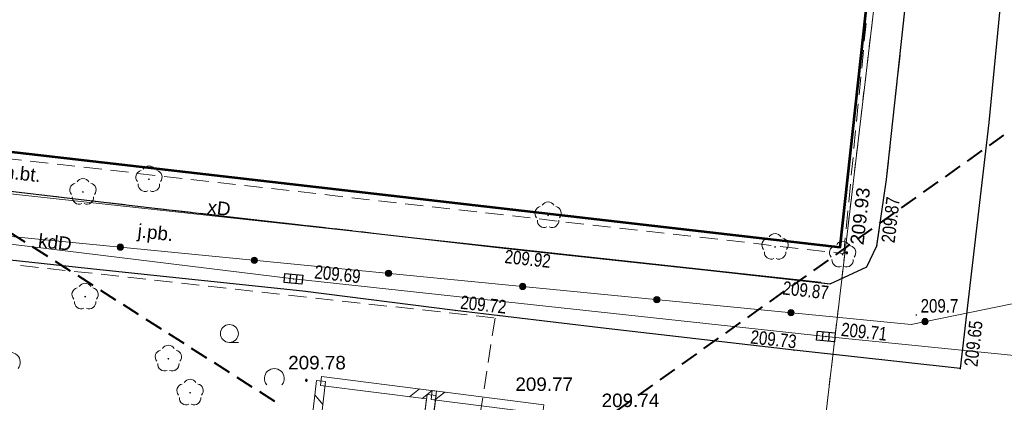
# Model space of a CAD drawing. Header units: metres. Extents: x 7419414 to 7419803, y 5549484 to 5549731.
# Tile 51 of 102: x 7419507 to 7419562, y 5549554 to 5549575. Entities that reach past the tile are written whole.
import ezdxf

# ---------------------------------------------------------------- set-up
doc = ezdxf.new("R2010")
doc.units = ezdxf.units.M
doc.header["$MEASUREMENT"] = 0
doc.layers.get('0').update_dxf_attribs({"color": 250})
for name, color, linetype, lineweight in [('BUUD02_01', 18, 'Continuous', 13), ('EGBU', 7, 'Continuous', 53), ('EGDE', 7, 'Continuous', 13), ('EGUG', 96, 'Continuous', 13), ('KTKR01', 18, 'Continuous', 30), ('LINIE ROZGRANICZAJĄCE MPZP', 212, 'Continuous', 0), ('OBOP02_01', 96, 'Continuous', 13), ('OTKC', 7, 'Continuous', 13), ('OTKC_O', 7, 'Continuous', 13), ('OTKJ_O', 7, 'Continuous', 13), ('OTRS_O', 7, 'Continuous', 13), ('PTTL04', 250, 'Continuous', 0), ('PTTL05', 18, 'Continuous', 13), ('RTPW01', 250, 'Continuous', 0), ('RTPW02', 250, 'Continuous', 0), ('SUKP_O', 36, 'Continuous', 13), ('SUNP', 7, 'Continuous', 13), ('SUNP_O', 7, 'Continuous', 13), ('SUPK_01', 250, 'Continuous', 0)]:
    doc.layers.add(name, color=color, linetype=linetype, lineweight=lineweight)
doc.styles.add('Arial', font='arial.ttf')

# ---------------------------------------------------------------- blocks, each defined once
blk = doc.blocks.new('OBOP02_01_1')
at = {"layer": 'OBOP02_01', "linetype": 'Continuous', "lineweight": 13}
h = blk.add_hatch(color=96, dxfattribs=at)
edge = h.paths.add_edge_path()
edge.add_arc((0, 0), 0.005, 0, 360)
at = {"layer": 'OBOP02_01', "color": 96, "linetype": 'Continuous', "lineweight": 13}
for centre, start, end in [((0, 0.0375), 30.1471, 149.8529), ((-0.0357, 0.0116), 102.1471, 221.8529), ((0.0357, 0.0116), 318.1471, 77.8529), ((-0.022, -0.0303), 174.1472, 293.8529), ((0.022, -0.0303), 246.1471, 5.8529)]:
    blk.add_arc(centre, 0.0375, start, end, dxfattribs=at)
blk = doc.blocks.new('RTPW02')
at = {"layer": 'RTPW02', "linetype": 'Continuous', "lineweight": 13}
h = blk.add_hatch(color=250, dxfattribs=at)
edge = h.paths.add_edge_path()
edge.add_arc((0, 0), 0.0045, 0, 360)
blk = doc.blocks.new('RTPW01')
at = {"layer": 'RTPW01', "linetype": 'Continuous', "lineweight": 13}
h = blk.add_hatch(color=250, dxfattribs=at)
edge = h.paths.add_edge_path()
edge.add_arc((0, 0), 0.0045, 0, 360)
blk = doc.blocks.new('PTTL04_01')
at = {"layer": 'PTTL04', "color": 250, "linetype": 'Continuous', "lineweight": 13}
blk.add_line((-0.125, 0.075), (-0.075, 0.075), dxfattribs=at)
blk.add_arc((0.125, -0.125), 0.055, 320.4788, 219.5212, dxfattribs=at)
at = {"color": 250, "linetype": 'Continuous', "lineweight": 13}
blk.add_wipeout([(-0.075, 0.125), (-0.0751, 0.1281), (-0.0754, 0.1313), (-0.0759, 0.1344), (-0.0766, 0.1374), (-0.0774, 0.1405), (-0.0785, 0.1434), (-0.0798, 0.1463), (-0.0812, 0.1491), (-0.0828, 0.1518), (-0.0845, 0.1544), (-0.0865, 0.1569), (-0.0886, 0.1592), (-0.0908, 0.1614), (-0.0931, 0.1635), (-0.0956, 0.1655), (-0.0982, 0.1672), (-0.1009, 0.1688), (-0.1037, 0.1702), (-0.1066, 0.1715), (-0.1095, 0.1726), (-0.1126, 0.1734), (-0.1156, 0.1741), (-0.1187, 0.1746), (-0.1219, 0.1749), (-0.125, 0.175), (-0.1281, 0.1749), (-0.1313, 0.1746), (-0.1344, 0.1741), (-0.1374, 0.1734), (-0.1405, 0.1726), (-0.1434, 0.1715), (-0.1463, 0.1702), (-0.1491, 0.1688), (-0.1518, 0.1672), (-0.1544, 0.1655), (-0.1569, 0.1635), (-0.1592, 0.1614), (-0.1614, 0.1592), (-0.1635, 0.1569), (-0.1655, 0.1544), (-0.1672, 0.1518), (-0.1688, 0.1491), (-0.1702, 0.1463), (-0.1715, 0.1434), (-0.1726, 0.1405), (-0.1734, 0.1374), (-0.1741, 0.1344), (-0.1746, 0.1313), (-0.1749, 0.1281), (-0.175, 0.125), (-0.1749, 0.1219), (-0.1746, 0.1187), (-0.1741, 0.1156), (-0.1734, 0.1126), (-0.1726, 0.1095), (-0.1715, 0.1066), (-0.1702, 0.1037), (-0.1688, 0.1009), (-0.1672, 0.0982), (-0.1655, 0.0956), (-0.1635, 0.0931), (-0.1614, 0.0908), (-0.1592, 0.0886), (-0.1569, 0.0865), (-0.1544, 0.0845), (-0.1518, 0.0828), (-0.1491, 0.0812), (-0.1463, 0.0798), (-0.1434, 0.0785), (-0.1405, 0.0774), (-0.1374, 0.0766), (-0.1344, 0.0759), (-0.1313, 0.0754), (-0.1281, 0.0751), (-0.125, 0.075), (-0.1219, 0.0751), (-0.1187, 0.0754), (-0.1156, 0.0759), (-0.1126, 0.0766), (-0.1095, 0.0774), (-0.1066, 0.0785), (-0.1037, 0.0798), (-0.1009, 0.0812), (-0.0982, 0.0828), (-0.0956, 0.0845), (-0.0931, 0.0865), (-0.0908, 0.0886), (-0.0886, 0.0908), (-0.0865, 0.0931), (-0.0845, 0.0956), (-0.0828, 0.0982), (-0.0812, 0.1009), (-0.0798, 0.1037), (-0.0785, 0.1066), (-0.0774, 0.1095), (-0.0766, 0.1126), (-0.0759, 0.1156), (-0.0754, 0.1187)], dxfattribs=at).dxf.layer = 'PTTL04'
at = {"layer": 'PTTL04', "color": 250, "linetype": 'Continuous', "lineweight": 13}
blk.add_circle((-0.125, 0.125), 0.05, dxfattribs=at)
blk = doc.blocks.new('RTPW02_1')
at = {"layer": 'RTPW02', "linetype": 'Continuous', "lineweight": 13}
h = blk.add_hatch(color=250, dxfattribs=at)
edge = h.paths.add_edge_path()
edge.add_arc((0, 0), 0.0045, 0, 360)

msp = doc.modelspace()

# ---------------------------------------------------------------- hatches: boundary and pattern name
at = {"linetype": 'Continuous'}
for points in [[(7419553.33, 5549561.965), (7419553.318, 5549561.967), (7419553.307, 5549561.971), (7419553.298, 5549561.978), (7419553.291, 5549561.987), (7419553.287, 5549561.998), (7419553.285, 5549562.01), (7419553.287, 5549562.022), (7419553.291, 5549562.032), (7419553.298, 5549562.042), (7419553.307, 5549562.049), (7419553.318, 5549562.053), (7419553.33, 5549562.055), (7419553.342, 5549562.053), (7419553.352, 5549562.049), (7419553.362, 5549562.042), (7419553.369, 5549562.032), (7419553.373, 5549562.022), (7419553.375, 5549562.01), (7419553.373, 5549561.998), (7419553.369, 5549561.987), (7419553.362, 5549561.978), (7419553.352, 5549561.971), (7419553.342, 5549561.967)], [(7419523.26, 5549554.865), (7419523.248, 5549554.867), (7419523.237, 5549554.871), (7419523.228, 5549554.878), (7419523.221, 5549554.888), (7419523.217, 5549554.898), (7419523.215, 5549554.91), (7419523.217, 5549554.922), (7419523.221, 5549554.933), (7419523.228, 5549554.942), (7419523.237, 5549554.949), (7419523.248, 5549554.953), (7419523.26, 5549554.955), (7419523.272, 5549554.953), (7419523.282, 5549554.949), (7419523.292, 5549554.942), (7419523.299, 5549554.933), (7419523.303, 5549554.922), (7419523.305, 5549554.91), (7419523.303, 5549554.898), (7419523.299, 5549554.888), (7419523.292, 5549554.878), (7419523.282, 5549554.871), (7419523.272, 5549554.867)]]:
    msp.add_hatch(color=0, dxfattribs=at).paths.add_polyline_path(points)
at = {"layer": 'LINIE ROZGRANICZAJĄCE MPZP', "linetype": 'Continuous', "lineweight": 0}
h = msp.add_hatch(color=30, dxfattribs=at)
edge = h.paths.add_edge_path()
edge.add_arc((7419512.904, 5549562.328), 0.17, 0, 360)
h = msp.add_hatch(color=30, dxfattribs=at)
edge = h.paths.add_edge_path()
edge.add_arc((7419520.369, 5549561.598), 0.17, 0, 360)
h = msp.add_hatch(color=30, dxfattribs=at)
edge = h.paths.add_edge_path()
edge.add_arc((7419527.833, 5549560.868), 0.17, 0, 360)
h = msp.add_hatch(color=30, dxfattribs=at)
edge = h.paths.add_edge_path()
edge.add_arc((7419535.297, 5549560.138), 0.17, 0, 360)
h = msp.add_hatch(color=30, dxfattribs=at)
edge = h.paths.add_edge_path()
edge.add_arc((7419542.762, 5549559.408), 0.17, 0, 360)
h = msp.add_hatch(color=30, dxfattribs=at)
edge = h.paths.add_edge_path()
edge.add_arc((7419550.226, 5549558.678), 0.17, 0, 360)
h = msp.add_hatch(color=30, dxfattribs=at)
edge = h.paths.add_edge_path()
edge.add_arc((7419557.678, 5549558.183), 0.17, 0, 360)

# ---------------------------------------------------------------- linework, layer by layer
at = {"color": 150, "linetype": 'Continuous', "lineweight": 40}
for p, q in [((7419506.748, 5549563.171), (7419507.59, 5549562.632)), ((7419508.011, 5549562.362), (7419508.854, 5549561.824)), ((7419509.275, 5549561.554), (7419510.118, 5549561.016)), ((7419510.539, 5549560.746), (7419511.381, 5549560.208)), ((7419511.802, 5549559.938), (7419512.645, 5549559.399)), ((7419513.066, 5549559.13), (7419513.909, 5549558.591)), ((7419514.33, 5549558.322), (7419515.172, 5549557.783)), ((7419515.594, 5549557.514), (7419516.436, 5549556.975)), ((7419516.857, 5549556.706), (7419517.7, 5549556.167)), ((7419520.649, 5549554.282), (7419521.491, 5549553.743))]:
    msp.add_line(p, q, dxfattribs=at)
at = {"color": 0, "linetype": 'Continuous'}
for p, q in [((7419522.341, 5549560.329), (7419522.391, 5549560.826)), ((7419522.689, 5549560.294), (7419522.739, 5549560.791)), ((7419551.976, 5549557.115), (7419552.015, 5549557.613)), ((7419552.325, 5549557.087), (7419552.364, 5549557.585))]:
    msp.add_line(p, q, dxfattribs=at)
at = {"color": 0, "linetype": 'Continuous', "flags": 128}
for points in [[(7419553.285, 5549562.01), (7419553.287, 5549561.998), (7419553.291, 5549561.987), (7419553.298, 5549561.978), (7419553.307, 5549561.971), (7419553.318, 5549561.967), (7419553.33, 5549561.965), (7419553.342, 5549561.967), (7419553.352, 5549561.971), (7419553.362, 5549561.978), (7419553.369, 5549561.987), (7419553.373, 5549561.998), (7419553.375, 5549562.01), (7419553.373, 5549562.022), (7419553.369, 5549562.032), (7419553.362, 5549562.042), (7419553.352, 5549562.049), (7419553.342, 5549562.053), (7419553.33, 5549562.055), (7419553.318, 5549562.053), (7419553.307, 5549562.049), (7419553.298, 5549562.042), (7419553.291, 5549562.032), (7419553.287, 5549562.022), (7419553.285, 5549562.01)], [(7419523.012, 5549560.261), (7419522.017, 5549560.362), (7419522.068, 5549560.859), (7419523.063, 5549560.758), (7419523.012, 5549560.261)], [(7419552.648, 5549557.061), (7419551.652, 5549557.141), (7419551.692, 5549557.639), (7419552.688, 5549557.559), (7419552.648, 5549557.061)], [(7419523.215, 5549554.91), (7419523.217, 5549554.898), (7419523.221, 5549554.888), (7419523.228, 5549554.878), (7419523.237, 5549554.871), (7419523.248, 5549554.867), (7419523.26, 5549554.865), (7419523.272, 5549554.867), (7419523.282, 5549554.871), (7419523.292, 5549554.878), (7419523.299, 5549554.888), (7419523.303, 5549554.898), (7419523.305, 5549554.91), (7419523.303, 5549554.922), (7419523.299, 5549554.933), (7419523.292, 5549554.942), (7419523.282, 5549554.949), (7419523.272, 5549554.953), (7419523.26, 5549554.955), (7419523.248, 5549554.953), (7419523.237, 5549554.949), (7419523.228, 5549554.942), (7419523.221, 5549554.933), (7419523.217, 5549554.922), (7419523.215, 5549554.91)]]:
    msp.add_lwpolyline(points, close=True, dxfattribs=at)
at = {"layer": 'BUUD02_01', "color": 250, "linetype": 'Continuous', "lineweight": 13}
for p, q in [((7419524.039, 5549554.622), (7419524.101, 5549555.118)), ((7419524.318, 5549554.841), (7419523.822, 5549554.899)), ((7419524.17, 5549553.554), (7419523.731, 5549554.108)), ((7419528.999, 5549553.994), (7419529.558, 5549554.427)), ((7419529.7, 5549553.905), (7419530.259, 5549554.338)), ((7419530.478, 5549554.058), (7419529.982, 5549554.122)), ((7419530.198, 5549553.842), (7419530.262, 5549554.338)), ((7419530.402, 5549553.816), (7419530.961, 5549554.249))]:
    msp.add_line(p, q, dxfattribs=at)
at = {"layer": 'BUUD02_01', "color": 250, "linetype": 'Continuous', "lineweight": 13, "flags": 128}
for points in [[(7419524.101, 5549555.118), (7419530.51, 5549554.307), (7419529.466, 5549546.181), (7419522.913, 5549547.003), (7419523.822, 5549554.899)], [(7419524.039, 5549554.622), (7419529.95, 5549553.873), (7419529.034, 5549546.739), (7419523.467, 5549547.437), (7419524.318, 5549554.841)], [(7419530.262, 5549554.338), (7419536.469, 5549553.546), (7419535.457, 5549545.368), (7419528.97, 5549546.246), (7419529.982, 5549554.122)], [(7419530.198, 5549553.842), (7419535.911, 5549553.114), (7419535.023, 5549545.932), (7419529.53, 5549546.674), (7419530.478, 5549554.058)]]:
    msp.add_lwpolyline(points, dxfattribs=at)
at = {"layer": 'EGBU', "color": 250, "linetype": 'Continuous', "lineweight": 53, "flags": 128}
msp.add_lwpolyline([(7419468.83, 5549590.44), (7419466.71, 5549572.26), (7419552.96, 5549562.33), (7419554.97, 5549580.65), (7419468.83, 5549590.44)], close=True, dxfattribs=at)
at = {"layer": 'EGDE', "color": 250, "linetype": 'Continuous', "lineweight": 0, "flags": 128}
for points in [[(7419584.48, 5549588.54), (7419590.93, 5549644.33), (7419562.5, 5549640.55), (7419548.95, 5549525.8), (7419576.9, 5549524.47), (7419583.97, 5549584.15), (7419584.48, 5549588.54)], [(7419562.5, 5549640.55), (7419487.71, 5549630.61), (7419468.08, 5549529.97), (7419483.43, 5549529.18), (7419523.94, 5549526.59), (7419538.19, 5549526.4), (7419548.95, 5549525.8), (7419562.5, 5549640.55)]]:
    msp.add_lwpolyline(points, close=True, dxfattribs=at)
at = {"layer": 'EGUG', "color": 96, "linetype": 'Continuous', "lineweight": 13}
for p, q in [((7419554.758, 5549574.982), (7419554.699, 5549574.485)), ((7419554.699, 5549574.485), (7419554.758, 5549574.982)), ((7419554.64, 5549573.989), (7419554.582, 5549573.492)), ((7419554.582, 5549573.492), (7419554.64, 5549573.989)), ((7419554.523, 5549572.996), (7419554.464, 5549572.499)), ((7419554.464, 5549572.499), (7419554.523, 5549572.996)), ((7419554.406, 5549572.003), (7419554.347, 5549571.506)), ((7419554.347, 5549571.506), (7419554.406, 5549572.003)), ((7419554.288, 5549571.01), (7419554.23, 5549570.513)), ((7419554.23, 5549570.513), (7419554.288, 5549571.01)), ((7419554.171, 5549570.016), (7419554.113, 5549569.52)), ((7419554.113, 5549569.52), (7419554.171, 5549570.016)), ((7419554.054, 5549569.023), (7419553.995, 5549568.527)), ((7419553.995, 5549568.527), (7419554.054, 5549569.023)), ((7419553.937, 5549568.03), (7419553.878, 5549567.534)), ((7419553.878, 5549567.534), (7419553.937, 5549568.03)), ((7419553.819, 5549567.037), (7419553.761, 5549566.541)), ((7419553.761, 5549566.541), (7419553.819, 5549567.037)), ((7419553.702, 5549566.044), (7419553.643, 5549565.547)), ((7419553.643, 5549565.547), (7419553.702, 5549566.044)), ((7419553.585, 5549565.051), (7419553.526, 5549564.554)), ((7419553.526, 5549564.554), (7419553.585, 5549565.051)), ((7419553.468, 5549564.058), (7419553.409, 5549563.561)), ((7419553.409, 5549563.561), (7419553.468, 5549564.058)), ((7419553.35, 5549563.065), (7419553.292, 5549562.568)), ((7419553.292, 5549562.568), (7419553.35, 5549563.065)), ((7419553.233, 5549562.072), (7419553.174, 5549561.575)), ((7419553.174, 5549561.575), (7419553.233, 5549562.072)), ((7419553.116, 5549561.079), (7419553.057, 5549560.582)), ((7419553.057, 5549560.582), (7419553.116, 5549561.079)), ((7419552.999, 5549560.085), (7419552.94, 5549559.589)), ((7419552.94, 5549559.589), (7419552.999, 5549560.085)), ((7419552.881, 5549559.092), (7419552.823, 5549558.596)), ((7419552.823, 5549558.596), (7419552.881, 5549559.092)), ((7419552.764, 5549558.099), (7419552.705, 5549557.603)), ((7419552.705, 5549557.603), (7419552.764, 5549558.099)), ((7419552.647, 5549557.106), (7419552.588, 5549556.61)), ((7419552.588, 5549556.61), (7419552.647, 5549557.106)), ((7419552.529, 5549556.113), (7419552.471, 5549555.616)), ((7419552.471, 5549555.616), (7419552.529, 5549556.113)), ((7419552.412, 5549555.12), (7419552.354, 5549554.623)), ((7419552.354, 5549554.623), (7419552.412, 5549555.12)), ((7419552.295, 5549554.127), (7419552.236, 5549553.63)), ((7419552.236, 5549553.63), (7419552.295, 5549554.127))]:
    msp.add_line(p, q, dxfattribs=at)
at = {"layer": 'KTKR01', "color": 250, "linetype": 'Continuous', "lineweight": 30, "flags": 128}
msp.add_lwpolyline([(7419469.8, 5549569.74), (7419476.51, 5549568.92), (7419488.14, 5549567.69), (7419501.76, 5549566.04), (7419514.66, 5549564.52), (7419534.43, 5549562.26), (7419545.6, 5549561.05), (7419552.41, 5549560.29), (7419554.45, 5549561.23), (7419555, 5549562.41), (7419555.54, 5549566.09), (7419557.1, 5549580.46), (7419556.31, 5549582.24), (7419554.92, 5549583.34), (7419552.95, 5549583.97), (7419551.07, 5549584.17), (7419548.99, 5549583.57), (7419547.91, 5549582)], dxfattribs=at)
at = {"layer": 'LINIE ROZGRANICZAJĄCE MPZP', "color": 1, "linetype": 'Continuous', "lineweight": 40}
for p, q in [((7419561.264, 5549567.993), (7419562.078, 5549568.573)), ((7419560.043, 5549567.122), (7419560.857, 5549567.703)), ((7419558.821, 5549566.252), (7419559.636, 5549566.832)), ((7419557.6, 5549565.381), (7419558.414, 5549565.961)), ((7419556.378, 5549564.51), (7419557.193, 5549565.091)), ((7419555.157, 5549563.64), (7419555.971, 5549564.22)), ((7419553.935, 5549562.769), (7419554.75, 5549563.349)), ((7419552.714, 5549561.898), (7419553.528, 5549562.479)), ((7419551.493, 5549561.028), (7419552.307, 5549561.608)), ((7419550.271, 5549560.157), (7419551.085, 5549560.737)), ((7419549.05, 5549559.286), (7419549.864, 5549559.867)), ((7419547.828, 5549558.416), (7419548.643, 5549558.996)), ((7419546.607, 5549557.545), (7419547.421, 5549558.125)), ((7419545.385, 5549556.674), (7419546.2, 5549557.255)), ((7419544.164, 5549555.804), (7419544.978, 5549556.384)), ((7419542.942, 5549554.933), (7419543.757, 5549555.513)), ((7419541.721, 5549554.062), (7419542.535, 5549554.643)), ((7419540.5, 5549553.192), (7419541.314, 5549553.772))]:
    msp.add_line(p, q, dxfattribs=at)
at = {"layer": 'LINIE ROZGRANICZAJĄCE MPZP', "color": 30, "linetype": 'Continuous', "lineweight": 0}
for centre, radius in [((7419512.904, 5549562.328), 0.175), ((7419512.904, 5549562.328), 0.17), ((7419520.369, 5549561.598), 0.175), ((7419520.369, 5549561.598), 0.17), ((7419527.833, 5549560.868), 0.175), ((7419527.833, 5549560.868), 0.17), ((7419535.297, 5549560.138), 0.175), ((7419535.297, 5549560.138), 0.17), ((7419542.762, 5549559.408), 0.175), ((7419542.762, 5549559.408), 0.17), ((7419550.226, 5549558.678), 0.175), ((7419550.226, 5549558.678), 0.17), ((7419557.678, 5549558.183), 0.175), ((7419557.678, 5549558.183), 0.17)]:
    msp.add_circle(centre, radius, dxfattribs=at)
at = {"layer": 'OTKC', "color": 250, "linetype": 'Continuous', "lineweight": 13}
for p, q in [((7419554.306, 5549573.798), (7419554.403, 5549574.794)), ((7419556.455, 5549574.518), (7419556.347, 5549573.524)), ((7419554.161, 5549572.305), (7419554.258, 5549573.301)), ((7419556.293, 5549573.026), (7419556.185, 5549572.032)), ((7419554.017, 5549570.812), (7419554.113, 5549571.808)), ((7419556.131, 5549571.535), (7419556.023, 5549570.541)), ((7419553.872, 5549569.319), (7419553.969, 5549570.315)), ((7419555.969, 5549570.044), (7419555.861, 5549569.05)), ((7419553.727, 5549567.826), (7419553.824, 5549568.822)), ((7419555.807, 5549568.553), (7419555.699, 5549567.559)), ((7419506.407, 5549567.285), (7419507.401, 5549567.172)), ((7419553.583, 5549566.333), (7419553.679, 5549567.329)), ((7419507.898, 5549567.116), (7419508.891, 5549567.003)), ((7419509.388, 5549566.946), (7419510.382, 5549566.834)), ((7419510.879, 5549566.777), (7419511.872, 5549566.664)), ((7419512.369, 5549566.608), (7419513.363, 5549566.495)), ((7419555.645, 5549567.062), (7419555.54, 5549566.09)), ((7419513.859, 5549566.438), (7419514.853, 5549566.325)), ((7419515.35, 5549566.269), (7419516.343, 5549566.156)), ((7419516.84, 5549566.099), (7419517.834, 5549565.986)), ((7419555.54, 5549566.09), (7419555.415, 5549565.239)), ((7419518.331, 5549565.93), (7419519.324, 5549565.817)), ((7419519.821, 5549565.76), (7419520.815, 5549565.647)), ((7419521.311, 5549565.591), (7419522.305, 5549565.478)), ((7419553.438, 5549564.84), (7419553.535, 5549565.836)), ((7419508.707, 5549565.221), (7419507.713, 5549565.339)), ((7419510.196, 5549565.046), (7419509.203, 5549565.163)), ((7419511.686, 5549564.87), (7419510.693, 5549564.987)), ((7419522.802, 5549565.421), (7419523.795, 5549565.309)), ((7419524.292, 5549565.252), (7419525.286, 5549565.139)), ((7419525.783, 5549565.083), (7419526.776, 5549564.97)), ((7419513.176, 5549564.695), (7419512.183, 5549564.812)), ((7419514.66, 5549564.52), (7419513.672, 5549564.636)), ((7419515.355, 5549564.441), (7419514.66, 5549564.52)), ((7419527.273, 5549564.913), (7419528.267, 5549564.8)), ((7419528.763, 5549564.744), (7419529.757, 5549564.631)), ((7419530.254, 5549564.574), (7419531.247, 5549564.461)), ((7419531.744, 5549564.405), (7419532.738, 5549564.292)), ((7419555.343, 5549564.745), (7419555.197, 5549563.755)), ((7419516.845, 5549564.27), (7419515.852, 5549564.384)), ((7419518.335, 5549564.1), (7419517.342, 5549564.213)), ((7419519.826, 5549563.929), (7419518.832, 5549564.043)), ((7419521.316, 5549563.759), (7419520.322, 5549563.873)), ((7419533.235, 5549564.235), (7419534.228, 5549564.122)), ((7419534.725, 5549564.066), (7419535.719, 5549563.953)), ((7419536.215, 5549563.896), (7419537.209, 5549563.783)), ((7419553.293, 5549563.347), (7419553.39, 5549564.343)), ((7419522.806, 5549563.589), (7419521.813, 5549563.702)), ((7419524.297, 5549563.418), (7419523.303, 5549563.532)), ((7419525.787, 5549563.248), (7419524.793, 5549563.362)), ((7419537.706, 5549563.727), (7419538.699, 5549563.614)), ((7419539.196, 5549563.558), (7419540.19, 5549563.445)), ((7419540.687, 5549563.388), (7419541.68, 5549563.275)), ((7419527.277, 5549563.078), (7419526.284, 5549563.191)), ((7419528.768, 5549562.907), (7419527.774, 5549563.021)), ((7419530.258, 5549562.737), (7419529.264, 5549562.851)), ((7419542.177, 5549563.219), (7419543.171, 5549563.106)), ((7419543.667, 5549563.049), (7419544.661, 5549562.936)), ((7419545.158, 5549562.88), (7419546.151, 5549562.767)), ((7419553.16, 5549561.97), (7419553.245, 5549562.85)), ((7419555.125, 5549563.261), (7419555, 5549562.41)), ((7419531.748, 5549562.567), (7419530.755, 5549562.68)), ((7419533.238, 5549562.396), (7419532.245, 5549562.51)), ((7419534.43, 5549562.26), (7419533.735, 5549562.339)), ((7419535.293, 5549562.167), (7419534.43, 5549562.26)), ((7419546.648, 5549562.71), (7419547.642, 5549562.597)), ((7419548.139, 5549562.541), (7419549.132, 5549562.428)), ((7419549.629, 5549562.371), (7419550.623, 5549562.258)), ((7419551.119, 5549562.202), (7419552.113, 5549562.089)), ((7419555, 5549562.41), (7419554.45, 5549561.23)), ((7419536.784, 5549562.005), (7419535.79, 5549562.113)), ((7419538.275, 5549561.843), (7419537.281, 5549561.951)), ((7419539.766, 5549561.682), (7419538.772, 5549561.79)), ((7419552.61, 5549562.033), (7419553.16, 5549561.97)), ((7419541.258, 5549561.52), (7419540.264, 5549561.628)), ((7419542.749, 5549561.359), (7419541.755, 5549561.467)), ((7419544.24, 5549561.197), (7419543.246, 5549561.305)), ((7419545.6, 5549561.05), (7419544.737, 5549561.143)), ((7419554.45, 5549561.23), (7419553.657, 5549560.865)), ((7419546.52, 5549560.947), (7419545.6, 5549561.05)), ((7419548.011, 5549560.781), (7419547.017, 5549560.892)), ((7419549.502, 5549560.615), (7419548.508, 5549560.725)), ((7419550.993, 5549560.448), (7419549.999, 5549560.559)), ((7419553.203, 5549560.655), (7419552.41, 5549560.29)), ((7419552.41, 5549560.29), (7419551.49, 5549560.393))]:
    msp.add_line(p, q, dxfattribs=at)
at = {"layer": 'PTTL05', "color": 250, "linetype": 'Continuous', "lineweight": 13}
for p, q in [((7419507.362, 5549561.312), (7419508.356, 5549561.201)), ((7419508.853, 5549561.146), (7419509.847, 5549561.036)), ((7419510.344, 5549560.98), (7419511.338, 5549560.87)), ((7419511.834, 5549560.815), (7419512.828, 5549560.704)), ((7419513.325, 5549560.649), (7419514.319, 5549560.539)), ((7419514.816, 5549560.484), (7419515.81, 5549560.373)), ((7419516.307, 5549560.318), (7419517.301, 5549560.208)), ((7419517.798, 5549560.153), (7419518.792, 5549560.042)), ((7419519.289, 5549559.987), (7419520.283, 5549559.877)), ((7419520.779, 5549559.822), (7419521.773, 5549559.711)), ((7419522.27, 5549559.656), (7419523.264, 5549559.546)), ((7419523.761, 5549559.49), (7419524.755, 5549559.38)), ((7419525.252, 5549559.325), (7419526.246, 5549559.214)), ((7419526.743, 5549559.159), (7419527.737, 5549559.049)), ((7419528.234, 5549558.994), (7419529.228, 5549558.883)), ((7419529.724, 5549558.828), (7419530.718, 5549558.718)), ((7419531.215, 5549558.663), (7419532.209, 5549558.552)), ((7419532.706, 5549558.497), (7419533.7, 5549558.387)), ((7419533.76, 5549558.38), (7419533.607, 5549557.392)), ((7419533.531, 5549556.898), (7419533.378, 5549555.909)), ((7419533.301, 5549555.415), (7419533.148, 5549554.427)), ((7419533.072, 5549553.933), (7419532.919, 5549552.945))]:
    msp.add_line(p, q, dxfattribs=at)
at = {"layer": 'SUNP', "color": 250, "linetype": 'Continuous', "lineweight": 13}
msp.add_line((7419466.96, 5549569.64), (7419551.88, 5549560.37), dxfattribs=at)
at = {"layer": 'SUPK_01', "color": 36, "linetype": 'Continuous', "lineweight": 13, "flags": 128}
msp.add_lwpolyline([(7419459.6, 5549567.7), (7419491.36, 5549564.38), (7419522.54, 5549560.56), (7419552.17, 5549557.35), (7419576.07, 5549554.93)], dxfattribs=at)

# ---------------------------------------------------------------- block references
at = {"layer": 'OBOP02_01', "color": 96, "linetype": 'Continuous', "lineweight": 13, "xscale": 10, "yscale": 10, "zscale": 10}
for p in [(7419514.5, 5549566.11), (7419510.83, 5549565.4), (7419536.71, 5549564.1), (7419549.34, 5549562.34), (7419553.1, 5549561.91), (7419510.95, 5549559.57), (7419515.58, 5549556.11), (7419516.79, 5549554.22)]:
    msp.add_blockref('OBOP02_01_1', p, dxfattribs=at)
at = {"layer": 'RTPW01', "color": 250, "linetype": 'Continuous', "lineweight": 13, "xscale": 10, "yscale": 10, "zscale": 10}
msp.add_blockref('RTPW01', (7419557.2, 5549558.55), dxfattribs=at)
at = {"layer": 'RTPW02', "color": 250, "linetype": 'Continuous', "lineweight": 13, "xscale": 10, "yscale": 10, "zscale": 10}
for name, p in [('RTPW02_1', (7419534.43, 5549562.26)), ('RTPW02', (7419555, 5549562.41)), ('RTPW02_1', (7419522.54, 5549560.56)), ('RTPW02_1', (7419552.41, 5549560.29)), ('RTPW02_1', (7419531.54, 5549558.8)), ('RTPW02', (7419552.17, 5549557.35)), ('RTPW02_1', (7419550.4, 5549556.59)), ('RTPW02', (7419559.64, 5549555.56))]:
    msp.add_blockref(name, p, dxfattribs=at)

# ---------------------------------------------------------------- texts
at = {"layer": 'OTKC_O', "color": 250, "linetype": 'Continuous', "lineweight": 0, "style": 'Arial'}
msp.add_text('ch.bt.', height=0.75, rotation=353.7702, dxfattribs=at).set_placement((7419505.89, 5549566.226))
at = {"layer": 'OTKJ_O', "color": 250, "linetype": 'Continuous', "lineweight": 0, "style": 'Arial'}
msp.add_text('j.pb.', height=0.75, rotation=353.7702, dxfattribs=at).set_placement((7419513.842, 5549562.875))
at = {"layer": 'OTRS_O', "color": 250, "linetype": 'Continuous', "lineweight": 0, "style": 'Arial'}
for s, rotation, p in [('209.93', 83.2655, (7419554.257, 5549562.419)), ('209.78', 359.9998, (7419522.25, 5549555.52)), ('209.77', 359.9998, (7419534.89, 5549554.32)), ('209.74', 359.9998, (7419539.69, 5549553.42))]:
    msp.add_text(s, height=0.75, rotation=rotation, dxfattribs=at).set_placement(p)
at = {"layer": 'RTPW01', "color": 250, "linetype": 'Continuous', "lineweight": 13, "style": 'Arial', "width": 0.8}
msp.add_text('209.7', height=0.75, dxfattribs=at).set_placement((7419557.44, 5549558.686))
at = {"layer": 'RTPW02', "color": 250, "linetype": 'Continuous', "lineweight": 13, "style": 'Arial', "width": 0.8}
for s, rotation, p in [('209.87', 83.3435, (7419555.989, 5549562.529)), ('209.92', 353.7702, (7419534.262, 5549561.447)), ('209.69', 353.8169, (7419523.68, 5549560.59)), ('209.87', 353.7702, (7419549.732, 5549559.695)), ('209.72', 353.7702, (7419531.799, 5549558.898)), ('209.71', 353.7702, (7419552.986, 5549557.387)), ('209.65', 83.3435, (7419560.597, 5549555.637)), ('209.73', 353.7702, (7419547.943, 5549556.966))]:
    msp.add_text(s, height=0.75, rotation=rotation, dxfattribs=at).set_placement(p)
at = {"layer": 'SUKP_O', "color": 36, "linetype": 'Continuous', "lineweight": 0, "style": 'Arial'}
msp.add_text('kdD', height=0.75, rotation=353.3612, dxfattribs=at).set_placement((7419508.308, 5549562.338))
at = {"layer": 'SUNP_O', "color": 250, "linetype": 'Continuous', "lineweight": 0, "style": 'Arial'}
msp.add_text('xD', height=0.75, rotation=353.765, dxfattribs=at).set_placement((7419517.727, 5549564.203))

# ---------------------------------------------------------------- next in the draw order: block references
at = {"layer": 'PTTL04', "color": 250, "linetype": 'Continuous', "lineweight": 13, "xscale": 10, "yscale": 10, "zscale": 10}
for p in [(7419505.54, 5549557.167), (7419520.226, 5549556.266)]:
    msp.add_blockref('PTTL04_01', p, dxfattribs=at)

# ---------------------------------------------------------------- next in the draw order: linework, layer by layer
at = {"color": 150, "linetype": 'Continuous', "lineweight": 40}
for p, q in [((7419518.121, 5549555.898), (7419518.964, 5549555.359)), ((7419519.385, 5549555.09), (7419520.227, 5549554.551))]:
    msp.add_line(p, q, dxfattribs=at)
at = {"layer": 'KTKR01', "color": 250, "linetype": 'Continuous', "lineweight": 30, "flags": 128}
msp.add_lwpolyline([(7419580.08, 5549589.67), (7419570.55, 5549590.71), (7419566.6, 5549590.44), (7419565.12, 5549589.62), (7419563.7, 5549588.08), (7419562.98, 5549586.62), (7419562.82, 5549585.38), (7419562.25, 5549579.81), (7419561.24, 5549569.27), (7419559.64, 5549555.56), (7419550.4, 5549556.59), (7419539.95, 5549557.8), (7419531.54, 5549558.8), (7419523.07, 5549559.87), (7419511.76, 5549561.07), (7419501.08, 5549562.21)], dxfattribs=at)
at = {"layer": 'LINIE ROZGRANICZAJĄCE MPZP', "color": 30, "linetype": 'Continuous', "lineweight": 0, "flags": 128}
msp.add_lwpolyline([(7419456.921, 5549567.803), (7419556.904, 5549558.025), (7419612.569, 5549569.414)], dxfattribs=at)

doc.saveas('drawing.dxf')
